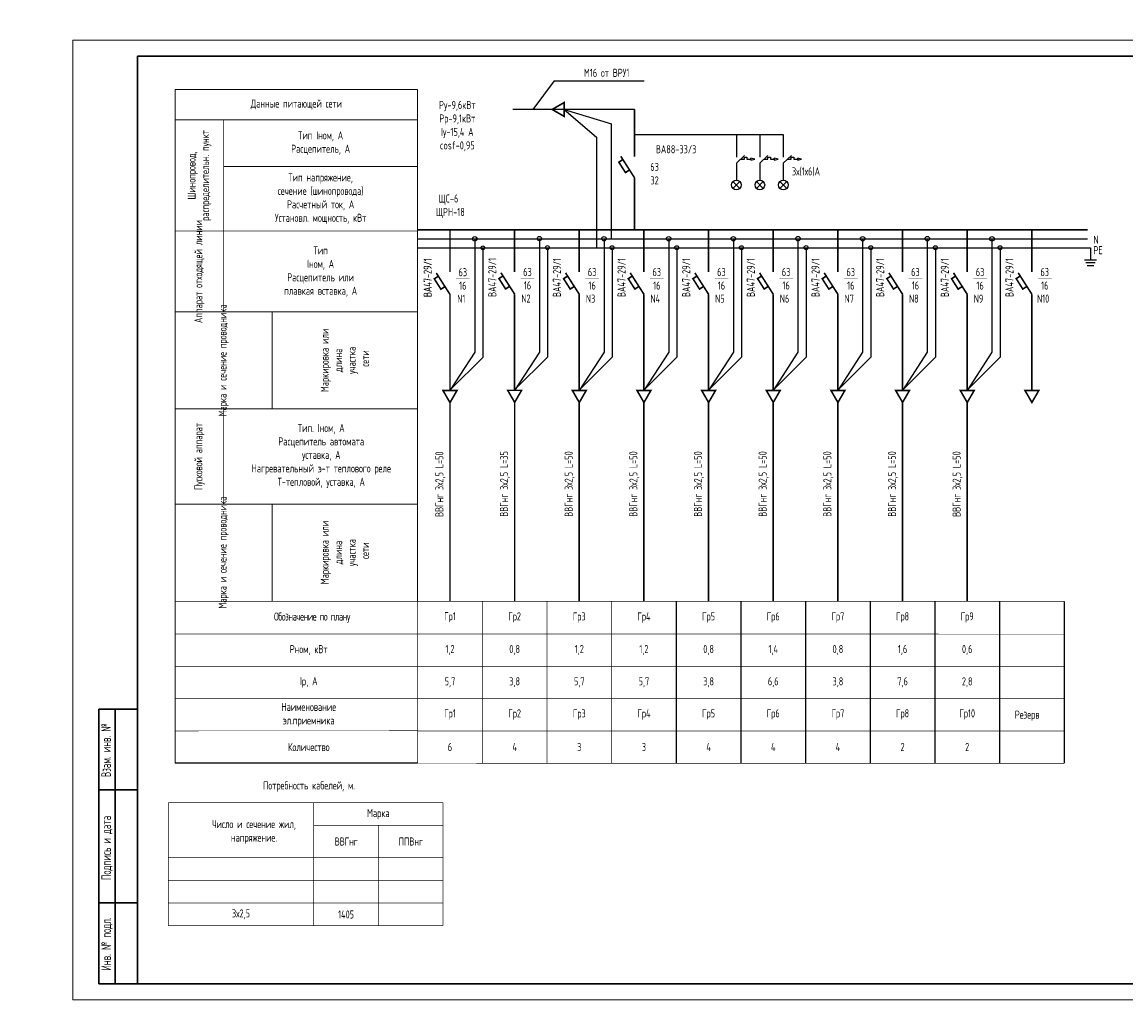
# Model space of a CAD drawing. Header units: millimetres. Extents: x 473009 to 2502882, y 456217 to 1153743.
# Tile 22 of 124: x 1055629 to 1089776, y 457033 to 487290. Entities that reach past the tile are written whole.
import ezdxf

# ---------------------------------------------------------------- set-up
doc = ezdxf.new("R2010")
doc.units = ezdxf.units.MM
for name, color, linetype in [('EKAB', 7, 'Continuous'), ('FORMAT', 150, 'Continuous'), ('Osnova', 7, 'Continuous'), ('построение', 7, 'Continuous'), ('формат', 136, 'Continuous')]:
    doc.layers.add(name, color=color, linetype=linetype)
for name, color, linetype, lineweight in [('ТХ. ЭЛ', 2, 'Continuous', 30), ('Электрика', 1, 'Continuous', 50), ('ЭМ', 240, 'Continuous', 20)]:
    doc.layers.add(name, color=color, linetype=linetype, lineweight=lineweight)
doc.styles.add('SPDS', font='spds.shx', dxfattribs={"width": 0.8, "height": 250})
doc.styles.add('SPDS1', font='spds.shx', dxfattribs={"width": 0.8})

# ---------------------------------------------------------------- blocks, each defined once
blk = doc.blocks.new('*U105')
at = {"color": 0, "linetype": 'Continuous', "lineweight": 30}
for p, q in [((651, 60), (836, 60)), ((651, 5), (651, 60))]:
    blk.add_line(p, q, dxfattribs=at)
at = {"layer": 'ЭМ', "color": 0, "lineweight": 30, "ltscale": 0.5}
for p, q in [((20, 90), (8, 90)), ((8, 5), (8, 90)), ((13, 5), (13, 90)), ((20, 65), (8, 65)), ((20, 30), (8, 30)), ((20, 5), (8, 5))]:
    blk.add_line(p, q, dxfattribs=at)
at = {"layer": 'ЭМ', "color": 0, "lineweight": 20, "ltscale": 0.5}
blk.add_lwpolyline([(0, 0), (841, 0), (841, 297), (0, 297)], close=True, dxfattribs=at)
at = {"layer": 'ЭМ', "color": 0, "lineweight": 30, "ltscale": 0.5}
blk.add_lwpolyline([(20, 5), (836, 5), (836, 292), (20, 292)], close=True, dxfattribs=at)
at = {"layer": 'ЭМ', "color": 0, "lineweight": 25, "ltscale": 100, "char_height": 3, "attachment_point": 2, "rotation": 90, "style": 'SPDS'}
for s, insert, width in [('Взам. инв. №', (8.72, 77.28), 31.9567), ('Подпись и дата', (8.76, 47.02), 43.3948), ('Инв. № подл.', (8.76, 17.32), 41.415)]:
    blk.add_mtext(s, dxfattribs=dict(at, insert=insert, width=width))

msp = doc.modelspace()

# ---------------------------------------------------------------- linework, layer by layer
at = {"color": 7}
for p, q in [((1077727.1, 482927.2), (1077977.7, 483164.7)), ((1077727.1, 482927.2), (1077727.1, 482401.1)), ((1077852.4, 483046), (1077973.4, 483046)), ((1077973.4, 483046), (1077973.4, 483108)), ((1077973.4, 483108), (1078052.5, 483108)), ((1078052.5, 483108), (1078052.5, 483046)), ((1078052.5, 483046), (1078172.2, 483046)), ((1078451.7, 482927.2), (1078702.3, 483164.7)), ((1078451.7, 482927.2), (1078451.7, 482401.1)), ((1078577, 483046), (1078698, 483046)), ((1078698, 483046), (1078698, 483108)), ((1078698, 483108), (1078777.1, 483108)), ((1078777.1, 483108), (1078777.1, 483046)), ((1078777.1, 483046), (1078896.8, 483046)), ((1079176.3, 482927.2), (1079426.9, 483164.7)), ((1079176.3, 482927.2), (1079176.3, 482401.1)), ((1079301.6, 483046), (1079422.6, 483046)), ((1079422.6, 483046), (1079422.6, 483108)), ((1079422.6, 483108), (1079501.7, 483108)), ((1079501.7, 483108), (1079501.7, 483046)), ((1079501.7, 483046), (1079621.4, 483046)), ((1077727.1, 482551.1), (1077727.1, 482401.1)), ((1078451.7, 482551.1), (1078451.7, 482401.1)), ((1079176.3, 482551.1), (1079176.3, 482401.1)), ((1077621, 482357.2), (1077833.1, 482145.1)), ((1077621, 482145.1), (1077833.1, 482357.2)), ((1078345.6, 482357.2), (1078557.7, 482145.1)), ((1078345.6, 482145.1), (1078557.7, 482357.2)), ((1079070.2, 482357.2), (1079282.4, 482145.1)), ((1079070.2, 482145.1), (1079282.4, 482357.2))]:
    msp.add_line(p, q, dxfattribs=at)
at = {"color": 0, "lineweight": 25, "const_width": 30}
for points in [[(1060364.8, 485206), (1067864.8, 485206)], [(1060364.8, 485206), (1060364.8, 464359.2)], [(1067864.8, 485202.3), (1067864.8, 469374.6)], [(1060364.8, 484263.5), (1067864.8, 484263.5)], [(1061864.8, 478321.7), (1061864.8, 484259.8)], [(1067864.8, 482825.3), (1061864.8, 482825.3)], [(1060364.8, 480825.3), (1067864.8, 480825.3)], [(1060364.8, 478321.7), (1067864.8, 478321.7)], [(1063364.8, 475321.7), (1063364.8, 478321.7)], [(1060364.8, 475321.7), (1067864.8, 475321.7)], [(1061864.8, 472374.6), (1061864.8, 475321.7)], [(1060364.8, 472374.6), (1067864.8, 472374.6)], [(1063364.8, 472374.6), (1063364.8, 469374.6)]]:
    msp.add_lwpolyline(points, dxfattribs=at)
at = {"color": 7}
for centre in [(1077727.1, 482251.1), (1078451.7, 482251.1), (1079176.3, 482251.1)]:
    msp.add_circle(centre, 150, dxfattribs=at)
at = {"layer": 'EKAB', "color": 7}
for p, q in [((1078172.3, 483049.8), (1078171.7, 483019.4)), ((1078171.7, 483019.4), (1078293, 483047.6)), ((1078172.3, 483049.5), (1078173.1, 483080)), ((1078293, 483047.6), (1078173.1, 483080)), ((1078896.9, 483049.8), (1078896.3, 483019.4)), ((1078896.3, 483019.4), (1079017.6, 483047.6)), ((1078896.9, 483049.5), (1078897.7, 483080)), ((1079017.6, 483047.6), (1078897.7, 483080)), ((1079621, 483019.4), (1079742.3, 483047.6)), ((1079621.5, 483049.5), (1079622.3, 483080)), ((1079742.3, 483047.6), (1079622.3, 483080))]:
    msp.add_line(p, q, dxfattribs=at)
at = {"layer": 'FORMAT', "color": 0, "lineweight": 25, "ltscale": 2}
for p, q in [((1072398.4, 484586.6), (1073865.8, 484139.5)), ((1072398.4, 484586.6), (1073398.8, 483727.3)), ((1073865.8, 480581.9), (1073865.8, 484139.5)), ((1073398.8, 483727.3), (1073398.8, 480304.8)), ((1074574.5, 483810.6), (1079176.3, 483810.6)), ((1077727.1, 483810.6), (1077727.1, 483113.2)), ((1078451.7, 483810.6), (1078451.7, 483113.2)), ((1079176.3, 483810.6), (1079176.3, 483113.2)), ((1079621.5, 483049.8), (1079621, 483019.4)), ((1067863.6, 480581.9), (1088592.3, 480581.9)), ((1069631.6, 480581.9), (1069631.6, 477073)), ((1071631.9, 480590.1), (1071631.9, 477081.2)), ((1073631.3, 480586.6), (1073631.3, 477077.7)), ((1075631.4, 480586.4), (1075631.4, 477077.5)), ((1077631.5, 480586.2), (1077631.5, 477077.3)), ((1079631.7, 480588), (1079631.7, 477079.1)), ((1081631.8, 480585.8), (1081631.8, 477076.9)), ((1083631.9, 480587.6), (1083631.9, 477078.7)), ((1085632, 480585.5), (1085632, 477076.6)), ((1067865, 480304.8), (1088679.2, 480305.4)), ((1069882.7, 480304.8), (1069882.7, 476915.3)), ((1071883, 480313), (1071883, 476923.5)), ((1073882.4, 480309.5), (1073882.4, 476920)), ((1075882.5, 480309.3), (1075882.5, 476919.8)), ((1077882.7, 480309.1), (1077882.7, 476919.6)), ((1079882.8, 480310.9), (1079882.8, 476921.3)), ((1081882.9, 480308.7), (1081882.9, 476919.2)), ((1083883, 480310.5), (1083883, 476921)), ((1085883.2, 480308.4), (1085883.2, 476918.8)), ((1088679.2, 480305.4), (1088679.2, 479936.1)), ((1088496.7, 479936.1), (1088861.6, 479936.1)), ((1088536.4, 479848.2), (1088822, 479848.2)), ((1088576, 479760.4), (1088782.3, 479760.4)), ((1069631.6, 477073), (1068865.9, 475886.6)), ((1071631.9, 477081.2), (1070866.2, 475894.8)), ((1073631.3, 477077.7), (1072865.6, 475891.2)), ((1075631.4, 477077.5), (1074865.7, 475891.1)), ((1077631.5, 477077.3), (1076865.8, 475890.9)), ((1079631.7, 477079.1), (1078865.9, 475892.6)), ((1081631.8, 477076.9), (1080866.1, 475890.5)), ((1083631.9, 477078.7), (1082866.2, 475892.2)), ((1085632, 477076.6), (1084866.3, 475890.1)), ((1069882.7, 476915.3), (1068886.7, 475918.9)), ((1071883, 476923.5), (1070887, 475927.1)), ((1073882.4, 476920), (1072886.4, 475923.6)), ((1075882.5, 476919.8), (1074886.6, 475923.4)), ((1077882.7, 476919.6), (1076886.7, 475923.2)), ((1079882.8, 476921.3), (1078886.8, 475925)), ((1081882.9, 476919.2), (1080886.9, 475922.8)), ((1083883, 476921), (1082887, 475924.6)), ((1085883.2, 476918.8), (1084887.2, 475922.4)), ((1075864.9, 469366.8), (1075864.4, 464360.5)), ((1077865.1, 469366.6), (1077864.6, 464360.3)), ((1079865.2, 469370.5), (1079864.7, 464364.2)), ((1081865.3, 469366.2), (1081864.8, 464359.9)), ((1083865.4, 469366), (1083864.9, 464359.7)), ((1085865.5, 469365.8), (1085865.1, 464359.5)), ((1087865.7, 469365.6), (1087865.2, 464359.3))]:
    msp.add_line(p, q, dxfattribs=at)
for points, const_width in [([(1074574.5, 484586.6), (1070809.8, 484586.6)], 40), ([(1074574.5, 484586.6), (1074574.5, 483130.2)], 50), ([(1074214.3, 483035.6), (1074088.9, 482955.4), (1074294.2, 482634.3), (1074419.7, 482714.5)], 50), ([(1074575.6, 482470.8), (1074150.6, 483135.2)], 50), ([(1074574.5, 482472.5), (1074574.5, 480859)], 50), ([(1067863.6, 480859), (1088592.3, 480859)], 50), ([(1068865.9, 480859), (1068865.9, 479553.9)], 50), ([(1070866.2, 480867.2), (1070866.2, 479562.1)], 50), ([(1072865.6, 480863.7), (1072865.6, 479558.6)], 50), ([(1074865.7, 480863.5), (1074865.7, 479558.4)], 50), ([(1076865.8, 480863.3), (1076865.8, 479558.2)], 50), ([(1078865.9, 480865.1), (1078865.9, 479560)], 50), ([(1080866.1, 480862.9), (1080866.1, 479557.8)], 50), ([(1082866.2, 480864.7), (1082866.2, 479559.6)], 50), ([(1084866.3, 480862.6), (1084866.3, 479557.4)], 50), ([(1086866.4, 480864.3), (1086866.4, 479559.2)], 50), ([(1068506.1, 479426.1), (1068380.6, 479345.8), (1068586, 479024.7), (1068711.4, 479104.9)], 50), ([(1068867.3, 478861.2), (1068442.4, 479525.6)], 50), ([(1070506.4, 479434.3), (1070380.9, 479354), (1070586.3, 479032.9), (1070711.7, 479113.1)], 50), ([(1070867.6, 478869.5), (1070442.7, 479533.8)], 50), ([(1072505.8, 479430.8), (1072380.3, 479350.5), (1072585.7, 479029.4), (1072711.1, 479109.6)], 50), ([(1072867, 478865.9), (1072442.1, 479530.3)], 50), ([(1074505.9, 479430.6), (1074380.4, 479350.3), (1074585.8, 479029.2), (1074711.3, 479109.4)], 50), ([(1074867.1, 478865.7), (1074442.2, 479530.1)], 50), ([(1076506, 479430.4), (1076380.6, 479350.1), (1076585.9, 479029), (1076711.4, 479109.2)], 50), ([(1076867.2, 478865.5), (1076442.3, 479529.9)], 50), ([(1078506.1, 479432.1), (1078380.7, 479351.9), (1078586.1, 479030.8), (1078711.5, 479111)], 50), ([(1078867.4, 478867.3), (1078442.5, 479531.7)], 50), ([(1080506.3, 479430), (1080380.8, 479349.7), (1080586.2, 479028.6), (1080711.6, 479108.9)], 50), ([(1080867.5, 478865.2), (1080442.6, 479529.6)], 50), ([(1082506.4, 479431.7), (1082380.9, 479351.5), (1082586.3, 479030.4), (1082711.8, 479110.6)], 50), ([(1082867.6, 478866.9), (1082442.7, 479531.3)], 50), ([(1084506.5, 479429.6), (1084381, 479349.4), (1084586.4, 479028.2), (1084711.9, 479108.5)], 50), ([(1084867.7, 478864.8), (1084442.8, 479529.2)], 50), ([(1086506.6, 479431.4), (1086381.2, 479351.1), (1086586.5, 479030), (1086712, 479110.2)], 50), ([(1086867.9, 478866.5), (1086442.9, 479530.9)], 50), ([(1069052.4, 479341.5), (1069474.3, 479341.5)], 10), ([(1071052.7, 479349.7), (1071474.7, 479349.7)], 10), ([(1073052.1, 479346.2), (1073474.1, 479346.2)], 10), ([(1075052.3, 479346), (1075474.2, 479346)], 10), ([(1077052.4, 479345.8), (1077474.3, 479345.8)], 10), ([(1079052.5, 479347.5), (1079474.4, 479347.5)], 10), ([(1081052.6, 479345.4), (1081474.5, 479345.4)], 10), ([(1083052.7, 479347.2), (1083474.7, 479347.2)], 10), ([(1085052.9, 479345), (1085474.8, 479345)], 10), ([(1087053, 479346.8), (1087474.9, 479346.8)], 10), ([(1068865.9, 478861.1), (1068865.9, 475886.6)], 50), ([(1070866.2, 478869.3), (1070866.2, 475894.8)], 50), ([(1072865.6, 478865.8), (1072865.6, 475891.2)], 50), ([(1074865.7, 478865.6), (1074865.7, 475891.1)], 50), ([(1076865.8, 478865.4), (1076865.8, 475890.9)], 50), ([(1078865.9, 478867.2), (1078865.9, 475892.6)], 50), ([(1080866.1, 478865), (1080866.1, 475890.5)], 50), ([(1082866.2, 478866.8), (1082866.2, 475892.2)], 50), ([(1084866.3, 478864.7), (1084866.3, 475890.1)], 50), ([(1086866.4, 478866.4), (1086866.4, 475891.9)], 50), ([(1068866.4, 475515.2), (1068866.4, 469366.8)], 50), ([(1070866.7, 475523.4), (1070866.7, 469375)], 50), ([(1072866.1, 475519.9), (1072866.1, 469371.5)], 50), ([(1074866.2, 475519.7), (1074866.2, 469371.3)], 50), ([(1076866.3, 475519.5), (1076866.3, 469371.1)], 50), ([(1078866.5, 475521.2), (1078866.5, 469372.9)], 50), ([(1080866.6, 475519.1), (1080866.6, 469370.7)], 50), ([(1082866.7, 475520.9), (1082866.7, 469372.5)], 50), ([(1084866.8, 475518.7), (1084866.8, 469370.3)], 50), ([(1069865.3, 469375), (1069864.9, 464359.7)], 20), ([(1071864.7, 469363.3), (1071864.2, 464359.7)], 20), ([(1073864.8, 469365), (1073864.3, 464359.7)], 20), ([(1064650.8, 462434.7), (1068650.8, 462434.7)], 20)]:
    msp.add_lwpolyline(points, dxfattribs=dict(at, const_width=const_width))
at = {"layer": 'FORMAT', "color": 0, "lineweight": 25, "ltscale": 2, "const_width": 50}
for points in [[(1072027, 484586.6), (1072398.4, 484372.2), (1072398.4, 484801)], [(1068866.4, 475515.2), (1069080.8, 475886.6), (1068652, 475886.6)], [(1070866.7, 475523.4), (1071081.1, 475894.8), (1070652.3, 475894.8)], [(1072866.1, 475519.9), (1073080.5, 475891.2), (1072651.7, 475891.2)], [(1074866.2, 475519.7), (1075080.6, 475891.1), (1074651.8, 475891.1)], [(1076866.3, 475519.5), (1077080.8, 475890.9), (1076651.9, 475890.9)], [(1078866.5, 475521.2), (1079080.9, 475892.6), (1078652.1, 475892.6)], [(1080866.6, 475519.1), (1081081, 475890.5), (1080652.2, 475890.5)], [(1082866.7, 475520.9), (1083081.1, 475892.2), (1082652.3, 475892.2)], [(1084866.8, 475518.7), (1085081.2, 475890.1), (1084652.4, 475890.1)], [(1086867, 475520.5), (1087081.4, 475891.9), (1086652.5, 475891.9)]]:
    msp.add_lwpolyline(points, close=True, dxfattribs=at)
at = {"layer": 'FORMAT', "color": 0, "lineweight": 25, "ltscale": 2}
for centre, radius in [((1069631.6, 480581.9), 68.8), ((1071631.9, 480590.1), 68.8), ((1073631.3, 480586.6), 68.8), ((1075631.4, 480586.4), 68.8), ((1077631.5, 480586.2), 68.8), ((1079631.7, 480588), 68.8), ((1081631.8, 480585.8), 68.8), ((1083631.9, 480587.6), 68.8), ((1085632, 480585.5), 68.8), ((1069882.7, 480304.8), 61.1), ((1071883, 480313), 61.1), ((1073882.4, 480309.5), 61.1), ((1075882.5, 480309.3), 61.1), ((1077882.7, 480309.1), 61.1), ((1079882.8, 480310.9), 61.1), ((1081882.9, 480308.7), 61.1), ((1083883, 480310.5), 61.1), ((1085883.2, 480308.4), 61.1)]:
    msp.add_circle(centre, radius, dxfattribs=at)
at = {"layer": 'Osnova', "color": 0, "lineweight": 25}
msp.add_line((1067864.5, 464359.5), (1060364.8, 464359.2), dxfattribs=at)
at = {"layer": 'Osnova', "color": 0, "lineweight": 25, "const_width": 20}
for points in [[(1067948.2, 469365.9), (1060364.8, 469366.3)], [(1067864.8, 469366), (1087865.5, 469364)], [(1060364.8, 468358.4), (1067864.8, 468358.4)], [(1067864.7, 468352.7), (1087865.3, 468350.8)], [(1060364.8, 467359.7), (1067864.7, 467359.7)], [(1067864.6, 467354), (1087865.3, 467352.1)], [(1067864.5, 466354), (1087865.2, 466352.1)], [(1067864.4, 465354.5), (1087865.1, 465352.6)], [(1067864.5, 464359.2), (1087865.2, 464357.2)]]:
    msp.add_lwpolyline(points, dxfattribs=at)
at = {"layer": 'Osnova', "color": 0, "const_width": 20}
for points in [[(1067864.8, 469374.5), (1067864.5, 464359.2)], [(1067864.8, 469374.5), (1067864.5, 464359.2)], [(1067865, 469380.2), (1067864.6, 464364.8)], [(1067865, 469380.2), (1067864.6, 464364.8)], [(1067865, 469375), (1067864.6, 464359.7)], [(1067865, 469375), (1067864.6, 464359.7)], [(1060150.8, 463134.7), (1068650.8, 463136.2)], [(1060150.8, 459334.7), (1060150.8, 463134.7)], [(1064650.8, 459334.7), (1064650.8, 463135.5)], [(1068650.8, 463136.2), (1068650.8, 459334.7)], [(1066650.8, 459334.7), (1066650.8, 462434.7)], [(1060150.8, 461434.7), (1068650.8, 461434.7)], [(1060150.8, 460734.7), (1068650.8, 460734.7)], [(1060150.8, 460034.7), (1068650.8, 460034.7)], [(1060150.8, 459334.7), (1068650.8, 459334.7)]]:
    msp.add_lwpolyline(points, dxfattribs=at)
at = {"layer": 'построение', "color": 0, "lineweight": 25}
for q in [(1071427.1, 484586.6), (1074877.2, 485475.4)]:
    msp.add_line((1072091.9, 485475.4), q, dxfattribs=at)
at = {"layer": 'ТХ. ЭЛ', "color": 0, "lineweight": 25, "const_width": 20}
msp.add_lwpolyline([(1060364.8, 465359.4), (1067864.6, 465360.2)], dxfattribs=at)
at = {"layer": 'Электрика', "color": 0, "lineweight": -2, "const_width": 20}
msp.add_lwpolyline([(1060364.8, 466359.7), (1067864.6, 466359.7)], dxfattribs=at)

# ---------------------------------------------------------------- block references
at = {"layer": 'формат', "color": 0, "xscale": 100, "yscale": 100, "zscale": 100}
msp.add_blockref('*U105', (1057204.4, 457033.4), dxfattribs=at)

# ---------------------------------------------------------------- texts
at = {"color": 7, "ltscale": 2, "insert": (513015.9, 476034.8), "char_height": 250, "width": 17719.705, "attachment_point": 4, "line_spacing_factor": 1.44, "style": 'SPDS1'}
msp.add_mtext('\\pi7954.85267;{\\L\\C256;Общие данные\\P\\pi0;\\l    1.Настоящий проект электроосвещения и электрооборудования здания выполнен на основании следующих исходных данных разделов: АР, ОВ, ОС, ТХ. \\PВРУ-1- Ру =116,2кВт; \\P             Рр =98,7кВт.\\P    2.Проектом предусмотрено рабочее (общее, местное) ремонтное и аварийное освещение.\\P    3.Общее рабочее освещение предусматривается стационарными светодиодными светильниками. Выбор типа светильников производился в соответствии с назначением помещений, характеристикой среды и требованиями архитектурного оформления.\\P   4.Освещенность помещений принята согласно нормам и правилам КМК2.01.05-98.\\P   5.Управление рабочим освещением осуществляется выключателями, установленными по месту в помещениях .\\P   6.Аварийное освещение предусматривается по линиям проходов и выходов из здания. Светильники аварийного освещения выделяются из числа светильников общего рабочего освещения и питаются от сети аварийного освещения.\\P   7.Включение светильников общего и аварийного освещения раздельное.\\P  8.Групповая осветительная сеть выполняется кабелем марки ВВГнг-0,66  в ПВХ гофротрубе за подвесным потолком, в плитах перекрытий.   \\P     9.Силовыми электроприемниками являются  технологическое,  сантехническое оборудование. Номинальная мощность установленных электроприемников принята в соответствии с заданиями технологической, вентиляционной частей проекта. \\PРасчетная мощность силовых электроприемников определена методом коэффициентов спроса по характерным группам электроприемников (на основании рекомендаций КМК). . Отключение общей вентиляции при пожаре осуществляется поступлением сигнала на магнитный пускатель "МП".\\P     10.Силовая распределительная сеть выполняется кабелем ВВГнг, проложенная за подвесным потолком в ПВХ гофротрубе и скрыто в ПВХ трубе под слоем штукатурки. \\P     11.Силовые распределительные пункты приняты с автоматическими выключателями на отходящих линиях. Щиты принять навесными. В качестве главного распределительного щита принята панель ПР. Магистральные сети выполняются кабелем марки ВВГнг, проложенные в гофрированных трубах ПВХ, на скобах.\\P    12.Для защиты от поражения электрическим током предусматривается следующие виды заземления :\\P     Заземление всех корпусов электроприемников выполняется в однофазной сети третьим  заземляющим проводом,в трехфазной-пятым заземляющим проводом.\\PВ проекте принята система заземления TN-S. Ввод в здание должен быть предусмотрен пятижильным кабелем. Пятая жила соединяется с заземленной нейтралью источника.\\P    13. Опасные зоны на объекте отсутствуют\\C5;.\\P    }14. {\\C256;Монтаж выполнить в соответствии с ПУЭ и КМК3.05.06-97.}', dxfattribs=at)
at = {"color": 0, "lineweight": 25, "char_height": 250, "width": 3000, "attachment_point": 5, "rotation": 90, "style": 'SPDS1'}
for s, insert in [('Шинопровод, распределительн. пункт', (1061114.8, 482544.4)), ('Аппарат отходящей линии', (1061114.8, 479571.7)), ('ВА47-29/1', (1068173.1, 479385.8)), ('ВА47-29/1', (1068173.1, 479380.7)), ('ВА47-29/1', (1070173.4, 479388.9)), ('ВА47-29/1', (1072172.8, 479385.4)), ('ВА47-29/1', (1074173, 479385.2)), ('ВА47-29/1', (1076173.1, 479385)), ('ВА47-29/1', (1078173.2, 479386.8)), ('ВА47-29/1', (1080173.3, 479384.6)), ('ВА47-29/1', (1082173.5, 479386.4)), ('ВА47-29/1', (1084173.6, 479384.2)), ('ВА47-29/1', (1086173.7, 479386)), ('Марка и сечение проводника', (1061864.8, 476821.7)), ('Маркировка или \\Pдлина \\Pучастка\\P сети', (1065614.8, 476821.7)), ('Пусковой аппарат', (1061114.8, 473848.2)), ('Марка и сечение проводника', (1061864.8, 470874.6)), ('Маркировка или \\Pдлина \\Pучастка\\P сети', (1065614.8, 470874.6))]:
    msp.add_mtext(s, dxfattribs=dict(at, insert=insert))
at = {"layer": 'FORMAT', "color": 0, "lineweight": 25, "ltscale": 2, "char_height": 250}
for s, insert, width, attachment_point, style in [('М16 от ВРУ1', (1073712.2, 485720.1), 2861.145, 5, 'SPDS1'), ('Данные питающей сети', (1064114.8, 484734.7), 5294.379, 5, 'SPDS1'), ('{\\C7;Pу-9,6кВт\\PPр-9,1кВт\\PIу-15,4 А\\Pcosf-0,95}', (1069092.3, 484071.6), 2861.145, 5, 'SPDS1'), ('Тип Iном, А\\PРасцепитель, А', (1064864.8, 483544.4), 5294.379, 5, 'SPDS1'), ('ВА88-33/3', (1075861.6, 483354.9), 2861.145, 5, 'SPDS1'), ('63\\P32', (1075195.4, 482600.3), 2861.145, 5, 'SPDS1'), ('3х(1х6)А', (1079878.8, 482658.1), 2861.145, 5, 'SPDS1'), ('Тип напряжение, \\Pсечение (шинопровода) \\PРасчетный ток, А\\PУстановл. мощность, кВт', (1064864.8, 481825.3), 5294.379, 5, 'SPDS1'), ('ЩC-6\\P ЩРН-18', (1068817, 481588.4), 2861.145, 5, 'SPDS1'), ('N', (1088772.6, 480679.1), 322.357, 1, 'SPDS'), ('Тип\\PIном, А\\PРасцепитель или\\Pплавкая вставка, А', (1064864.8, 479571.7), 5294.379, 5, 'SPDS1'), ('PE', (1088772.6, 480356.6), 1975.073, 1, 'SPDS'), ('63\\P16', (1069263.4, 479341.5), 2000, 5, 'SPDS1'), ('63\\P16', (1071263.7, 479349.7), 2000, 5, 'SPDS1'), ('63\\P16', (1073263.1, 479346.2), 2000, 5, 'SPDS1'), ('63\\P16', (1075263.2, 479346), 2000, 5, 'SPDS1'), ('63\\P16', (1077263.3, 479345.8), 2000, 5, 'SPDS1'), ('63\\P16', (1079263.5, 479347.5), 2000, 5, 'SPDS1'), ('63\\P16', (1081263.6, 479345.4), 2000, 5, 'SPDS1'), ('63\\P16', (1083263.7, 479347.2), 2000, 5, 'SPDS1'), ('63\\P16', (1085263.8, 479345), 2000, 5, 'SPDS1'), ('63\\P16', (1087264, 479346.8), 2000, 5, 'SPDS1'), ('N1{\\W0.3;\\T0.75; }', (1069215.5, 478727.9), 2000, 5, 'SPDS1'), ('N2{\\W0.3;\\T0.75; }', (1071215.9, 478736.1), 2000, 5, 'SPDS1'), ('N3{\\W0.3;\\T0.75; }', (1073215.3, 478732.6), 2000, 5, 'SPDS1'), ('N4{\\W0.3;\\T0.75; }', (1075215.4, 478732.4), 2000, 5, 'SPDS1'), ('N5', (1077215.5, 478732.2), 2000, 5, 'SPDS1'), ('N6', (1079215.6, 478734), 2000, 5, 'SPDS1'), ('N7', (1081215.7, 478731.8), 2000, 5, 'SPDS1'), ('N8', (1083215.9, 478733.6), 2000, 5, 'SPDS1'), ('N9', (1085216, 478731.4), 2000, 5, 'SPDS1'), ('N10', (1087216.1, 478733.2), 2000, 5, 'SPDS1'), ('Тип. Iном, А\\PРасцепитель автомата\\Pуставка, А\\PНагревательный э-т теплового реле\\PТ-тепловой, уставка, А ', (1064884, 473864.3), 5294.379, 5, 'SPDS1'), ('{\\T0.9;Обозначение по плану}', (1064597.9, 468861.9), 2861.145, 5, 'SPDS1'), ('Гр1', (1068865.7, 468872.7), 2000, 5, 'SPDS1'), ('Гр2', (1070865.1, 468869.2), 2000, 5, 'SPDS1'), ('Гр3', (1072864.5, 468865.7), 2000, 5, 'SPDS1'), ('Гр4', (1074864.6, 468865.5), 2000, 5, 'SPDS1'), ('Гр5', (1076864.8, 468869.2), 2000, 5, 'SPDS1'), ('Гр6', (1078864.9, 468869), 2000, 5, 'SPDS1'), ('Гр7', (1080865, 468868.8), 2000, 5, 'SPDS1'), ('Гр8', (1082865.1, 468868.6), 2000, 5, 'SPDS1'), ('Гр9', (1084865.2, 468868.4), 2000, 5, 'SPDS1'), ('Рном, кВт', (1064496.1, 467858), 2000, 5, 'SPDS1'), ('1,2', (1068865.7, 467862.1), 2000, 5, 'SPDS1'), ('0,8', (1070866, 467862.1), 2000, 5, 'SPDS1'), ('1,2', (1072865.4, 467862.1), 2000, 5, 'SPDS1'), ('1,2', (1074865.5, 467861.7), 2000, 5, 'SPDS1'), ('0,8', (1076865.6, 467861.7), 2000, 5, 'SPDS1'), ('1,4', (1078865.8, 467861.3), 2000, 5, 'SPDS1'), ('0,8', (1080865.9, 467861.1), 2000, 5, 'SPDS1'), ('1,6', (1082866, 467861.6), 2000, 5, 'SPDS1'), ('0,6', (1084866.1, 467860.7), 2000, 5, 'SPDS1'), ('Ip, А', (1064496, 466859.6), 2000, 5, 'SPDS1'), ('5,7', (1068865.7, 466863.3), 2000, 5, 'SPDS1'), ('3,8', (1070866, 466863.3), 2000, 5, 'SPDS1'), ('5,7', (1072865.4, 466863.3), 2000, 5, 'SPDS1'), ('5,7', (1074865.5, 466862.9), 2000, 5, 'SPDS1'), ('3,8', (1076865.6, 466862.9), 2000, 5, 'SPDS1'), ('6,6', (1078865.8, 466862.6), 2000, 5, 'SPDS1'), ('3,8', (1080865.9, 466862.4), 2000, 5, 'SPDS1'), ('7,6', (1082866, 466862.8), 2000, 5, 'SPDS1'), ('2,8', (1084866.1, 466862), 2000, 5, 'SPDS1'), ('Наименование\\Pэл.приемника', (1064496, 465857.6), 2000, 5, 'SPDS1'), ('Гр1', (1068865.5, 465866.1), 2000, 5, 'SPDS1'), ('Гр2', (1070865.8, 465866.1), 2000, 5, 'SPDS1'), ('Гр3', (1072865.2, 465865.4), 2000, 5, 'SPDS1'), ('Гр4', (1074865.3, 465865.2), 2000, 5, 'SPDS1'), ('Гр5', (1076865.4, 465868.9), 2000, 5, 'SPDS1'), ('Гр6', (1078865.5, 465868.7), 2000, 5, 'SPDS1'), ('Гр7', (1080865.7, 465868.5), 2000, 5, 'SPDS1'), ('Гр8', (1082865.8, 465868.3), 2000, 5, 'SPDS1'), ('Гр10', (1084865.9, 465868.1), 2000, 5, 'SPDS1'), ('Резерв', (1086719.7, 465827.3), 2000, 5, 'SPDS1'), ('Количество', (1064495.9, 464857.3), 2000, 5, 'SPDS1'), ('6', (1068866.1, 464858.7), 2000, 5, 'SPDS1'), ('4', (1070866.4, 464858.7), 2000, 5, 'SPDS1'), ('3', (1072865.8, 464858.7), 2000, 5, 'SPDS1'), ('3', (1074865.9, 464858.3), 2000, 5, 'SPDS1'), ('4', (1076866, 464862.2), 2000, 5, 'SPDS1'), ('4', (1078866.1, 464862), 2000, 5, 'SPDS1'), ('4', (1080866.3, 464861.8), 2000, 5, 'SPDS1'), ('2', (1082866.4, 464861.7), 2000, 5, 'SPDS1'), ('2', (1084866.5, 464861.5), 2000, 5, 'SPDS1'), ('Потребность кабелей, м.', (1064505.7, 463635.8), 3136.899, 5, 'SPDS1'), ('Число и сечение жил,\\Pнапряжение.', (1062804.6, 462231), 2807.538, 5, 'SPDS1'), ('Марка', (1066650.8, 462782.2), 2000, 5, 'SPDS1'), ('ВВГнг', (1065655.7, 461934.7), 2000, 5, 'SPDS1'), ('ППВнг', (1067655.7, 461934.7), 2000, 5, 'SPDS1'), ('3х2,5', (1062400.8, 459681.2), 2000, 5, 'SPDS1'), ('1405', (1065650.8, 459677.8), 2000, 5, 'SPDS1')]:
    msp.add_mtext(s, dxfattribs=dict(at, insert=insert, width=width, attachment_point=attachment_point, style=style))
at = {"layer": 'FORMAT', "color": 0, "lineweight": 25, "ltscale": 2, "char_height": 250, "width": 8656.306, "attachment_point": 2, "rotation": 90, "style": 'SPDS1'}
for s, insert in [('ВВГнг 3х2,5 L=50', (1068412.1, 472991.4)), ('ВВГнг 3х2,5 L=35', (1070412.4, 472999.7)), ('ВВГнг 3х2,5 L=50', (1072411.9, 472996.1)), ('ВВГнг 3х2,5 L=50', (1074412, 472995.9)), ('ВВГнг 3х2,5 L=50', (1076412.1, 472995.8)), ('ВВГнг 3х2,5 L=50', (1078412.2, 472997.5)), ('ВВГнг 3х2,5 L=50', (1080412.3, 472995.4)), ('ВВГнг 3х2,5 L=50', (1082412.5, 472997.1)), ('ВВГнг 3х2,5 L=50', (1084412.6, 472995))]:
    msp.add_mtext(s, dxfattribs=dict(at, insert=insert))

doc.saveas('drawing.dxf')
